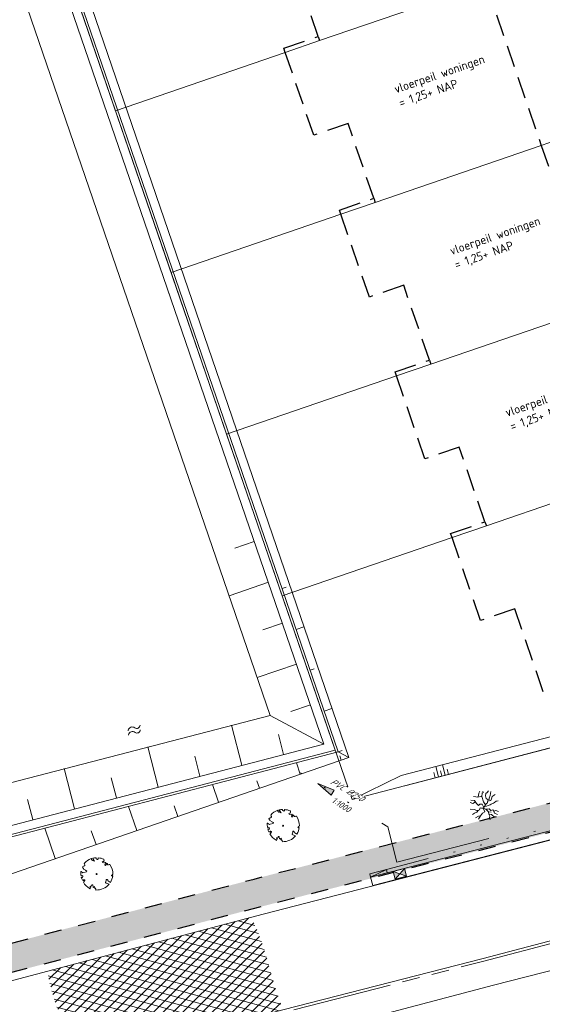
# Model space of a CAD drawing. Header units: metres. Extents: x 264570 to 266133, y 576109 to 577454.
# Tile 46 of 128: x 265421 to 265451, y 576712 to 576769. Entities that reach past the tile are written whole.
import ezdxf
from ezdxf.enums import TextEntityAlignment as Align

# ---------------------------------------------------------------- set-up
doc = ezdxf.new("R2010")
doc.units = ezdxf.units.M
doc.set_wipeout_variables(frame=1)
for name, pattern in [('B-WE-RI-HWA_PVC_160-G', [10, 5.5, -4.5]), ('B-WE-RI-HWA_PVC_250-G', [10, 2.5, -2.25, 0, -1.5, 0, -1.5, 0, -2.25]), ('B-WE-VH-KANTOPSLUITING_TROTTOIRBAND_[AFMETING1]-G', [10, 5.75, -0.75, 1, -0.75, 1, -0.75]), ('B-WE-VH-KANTOPSLUITING_TROTTOIRBAND_RWS_[AFMETINGEN1]-G', [10, 2.5, -1.5, 0, -1.5, 0, -1.5, 0, -1.5, 0, -1.5]), ('DASHED', [19.05, 12.7, -6.35]), ('NLCS-HIDDEN', [4, 2, -2])]:
    doc.linetypes.add(name, pattern=pattern)
for name, color, linetype, lineweight in [('B-OI-RI-HWA_KOLK-S', 252, 'Continuous', 9), ('B-WE-GK-BESCHOEIING-TYPE_1-G', 252, 'B-WE-GK-BESCHOEIING_TYPE_1-G', 15), ('B-WE-GR-BOOM-S', 252, 'Continuous', 15), ('B-WE-GW-TALUDARCERING_KORT-G', 252, 'Continuous', 15), ('B-WE-GW-TALUDARCERING_LANG-G', 252, 'Continuous', 15), ('B-WE-KG-GRENS_KADASTRAAL-G', 252, 'KG-KADASTRAAL', 18), ('B-WE-KL-TRACE-A', 252, 'Continuous', 13), ('B-WE-KL-TRACE-GD', 252, 'NLCS-HIDDEN', 25), ('B-WE-OG-TOPOGRAFIE-G', 252, 'Continuous', 15), ('B-WE-OG-TOPOGRAFIE-S', 252, 'Continuous', 18), ('B-WE-RI-HWA_PVC_160-G', 252, 'B-WE-RI-HWA_PVC_160-G', 18), ('B-WE-RI-HWA_PVC_250-G', 252, 'B-WE-RI-HWA_PVC_250-G', 18), ('B-WE-VH-KANTOPSLUITING_ELEMENT_VERLOOPBAND_11-22x25_19-22x16-G', 252, 'Continuous', 18), ('B-WE-VH-KANTOPSLUITING_TROTTOIRBAND_[AFMETINGEN1]-G', 252, 'B-WE-VH-KANTOPSLUITING_TROTTOIRBAND_[AFMETING1]-G', 18), ('B-WE-VH-KANTOPSLUITING_TROTTOIRBAND_RWS_11-22X25-G', 252, 'B-WE-VH-KANTOPSLUITING_TROTTOIRBAND_RWS_[AFMETINGEN1]-G', 18), ('B-WE-VH-VERHARDING_ASFALT-A', 252, 'Continuous', 18), ('B-XX-AL-T25', 252, 'Continuous', 9), ('T-WE-GR-TOEKOMSTIG-G', 3, 'DASHED', 25)]:
    doc.layers.add(name, color=color, linetype=linetype, lineweight=lineweight)
doc.layers.add('X-XX-RI-T18-200', color=7, linetype='Continuous', lineweight=18, true_color=0x656565)
doc.styles.add('NLCS-ISO-ANNOTATIVE-T25', font='NLCS-ISO.ttf', dxfattribs={"height": 2.5})
doc.styles.add('NLCS-ISO-ANNOTATIVE-T25 BESTAAND', font='NLCS-ISO.ttf', dxfattribs={"height": 2.5})
doc.styles.add('NLCS-ISO-ANNOTATIVE-T25-BOB', font='NLCS-ISO.ttf', dxfattribs={"oblique": 30, "height": 2.5})
doc.styles.get("Standard").update_dxf_attribs({"font": 'arial.ttf'})
doc.linetypes.add('B-WE-GK-BESCHOEIING_TYPE_1-G', pattern='A,7.5,[151,NLCS.shx,S=2,R=0,X=-0.25,Y=0.6],2.5', length=10)
doc.linetypes.add('KG-KADASTRAAL', pattern='A,5.5,-2,["K",Standard,S=1.8,R=0,X=0,Y=-0.9],-2,5.5,-2,[5,NLCS.shx,S=0.75,R=0,X=0,Y=0],-2', length=19)

# ---------------------------------------------------------------- blocks, each defined once
blk = doc.blocks.new('BOOM-S')
blk.add_lwpolyline([(0.4, 4.34), (0.41, 4.35), (0.41, 4.36), (0.42, 4.37), (0.43, 4.38), (0.44, 4.38), (0.44, 4.39), (0.45, 4.4), (0.46, 4.41), (0.46, 4.42), (0.47, 4.43), (0.47, 4.44), (0.48, 4.46), (0.48, 4.48), (0.47, 4.5), (0.47, 4.53), (0.44, 4.64, -0.52938), (0.49, 4.7, -0.087139), (2.05, 4.26, -0.372341), (2.11, 4.12), (2.17, 3.8), (2.01, 3.64), (1.84, 3.67), (1.63, 3.52), (1.71, 3.32), (1.92, 3.25), (2.5, 3.38), (2.64, 3.31), (2.63, 3.18), (2.5, 3.1), (2.38, 2.71), (2.53, 2.46), (2.92, 3.09, -0.504641), (3.14, 2.89, 0.331948), (3.27, 2.69, 0.282008), (3.68, 2.77), (3.65, 2.75, -0.512156), (3.84, 2.75, -0.16076), (4.7, -0.05), (4.59, -0.16), (4.59, -0.27), (4.48, -0.29), (4.5, -0.4), (4.33, -0.35), (4.28, -0.48), (4.48, -0.61), (4.55, -0.66), (4.66, -0.55, -0.106371), (4, -2.41), (3.42, -2.03), (3.31, -2.1), (3.24, -1.79), (3.03, -1.54), (2.79, -1.55), (2.79, -1.83), (2.61, -2.47), (2.64, -2.59), (2.77, -2.61), (3.62, -2.93, -0.236298), (-0.21, -4.62, 0.159625), (-0.32, -4.4, 0.350802), (-0.29, -4.17, -0.504641), (-0.55, -4.05), (-0.49, -3.84), (-0.6, -3.65), (-0.74, -3.67), (-0.76, -3.82), (-0.87, -3.88), (-1, -3.79), (-1.11, -3.2), (-1.19, -3.12), (-1.4, -3.13), (-1.46, -3.38), (-1.55, -3.41), (-1.63, -3.62), (-1.85, -3.5, 0.733583), (-1.77, -3.66, -0.861625), (-1.72, -3.81, 0.279978), (-1.88, -4.05), (-1.88, -4.06, -0.827056), (-2.04, -4.23, -0.116774), (-3.83, -2.36), (-3.79, -2.35), (-3.76, -2.34), (-3.74, -2.33), (-3.72, -2.32), (-3.71, -2.31), (-3.7, -2.3), (-3.69, -2.29), (-3.47, -2.01), (-3.47, -2), (-3.47, -1.99), (-3.46, -1.99), (-3.46, -1.98), (-3.46, -1.97), (-3.45, -1.96), (-3.45, -1.95), (-3.44, -1.94), (-3.44, -1.92), (-3.43, -1.91), (-3.42, -1.9), (-3.42, -1.88), (-3.41, -1.87), (-3.4, -1.85), (-3.39, -1.84), (-3.39, -1.82), (-3.38, -1.81), (-3.38, -1.79), (-3.38, -1.78), (-3.38, -1.77), (-3.38, -1.76), (-3.38, -1.75), (-3.38, -1.74), (-3.39, -1.73), (-3.4, -1.73), (-3.4, -1.72), (-3.41, -1.72), (-3.42, -1.72), (-3.43, -1.72), (-3.44, -1.72), (-3.45, -1.72), (-3.46, -1.71), (-3.47, -1.71), (-3.48, -1.71), (-3.49, -1.7), (-3.5, -1.69), (-3.52, -1.68), (-3.53, -1.67), (-3.54, -1.67), (-3.55, -1.66), (-3.56, -1.65), (-3.58, -1.64), (-3.59, -1.62), (-3.6, -1.61), (-3.83, -1.87), (-3.84, -1.86), (-3.85, -1.84), (-3.86, -1.83), (-3.87, -1.81), (-3.88, -1.8), (-3.89, -1.79), (-3.91, -1.78), (-3.94, -1.77), (-3.98, -1.78), (-4.04, -1.79), (-4.11, -1.81, -0.040997), (-4.42, -0.95), (-4.26, -0.97), (-4.11, -1.07), (-4.04, -1), (-3.95, -0.85), (-4.03, -0.72), (-3.99, -0.52), (-4.17, -0.51), (-4.29, -0.39), (-4.51, -0.53, -0.05814), (-4.6, 0.76), (-4.47, 0.74), (-3.96, 0.34), (-3.74, 0.41), (-2.88, 0.64), (-2.81, 0.92), (-3.14, 1.05), (-3.19, 1.16), (-3.8, 1.46), (-3.81, 1.63), (-4.02, 1.8), (-4.1, 1.97), (-3.96, 2.19), (-3.65, 2.24), (-3.36, 2.43), (-3.36, 2.62), (-3.54, 2.83), (-3.49, 2.92), (-3.56, 3.05, -0.13428), (-1.53, 4.46, -0.541727), (-1.47, 4.41), (-1.48, 4.28), (-1.48, 4.21), (-1.47, 4.16), (-1.46, 4.12), (-1.44, 4.09), (-1.42, 4.07), (-1.39, 4.05), (-1.37, 4.03), (-1.35, 4.02), (-1.33, 4), (-1.32, 3.99), (-1.3, 3.97), (-1.29, 3.96), (-1.27, 3.95), (-1.26, 3.94), (-1.24, 3.94), (-1.23, 3.94), (-1.21, 3.94), (-1.19, 3.95), (-1.17, 3.96), (-1.15, 3.97), (-1.14, 3.98), (-1.12, 3.99), (-1.1, 4), (-1.08, 4), (-1.06, 4.01), (-1.04, 4.01), (-1.02, 4.01), (-1, 4.02), (-0.98, 4.02), (-0.97, 4.02), (-0.95, 4.03), (-0.94, 4.04), (-0.92, 4.05), (-0.91, 4.06), (-0.9, 4.08), (-0.89, 3.99), (-0.87, 3.96), (-0.77, 3.8), (-0.56, 3.68), (-0.85, 4.16), (-0.85, 4.17), (-0.85, 4.18), (-0.84, 4.2), (-0.84, 4.21), (-0.85, 4.23), (-0.85, 4.24), (-0.86, 4.25), (-0.88, 4.27), (-0.9, 4.28), (-0.92, 4.3), (-0.94, 4.32), (-0.97, 4.35), (-1, 4.38), (-1.03, 4.42), (-1.11, 4.52, -0.543104), (-1.08, 4.59, -0.046766), (-0.22, 4.72, -0.385168), (-0.17, 4.68), (-0.14, 4.5), (-0.13, 4.45), (-0.11, 4.41), (-0.1, 4.38), (-0.08, 4.37), (-0.06, 4.36), (-0.04, 4.36), (-0.03, 4.36), (-0.01, 4.36), (0.01, 4.35), (0.02, 4.35), (0.04, 4.34), (0.06, 4.34), (0.07, 4.33), (0.09, 4.32), (0.1, 4.32), (0.11, 4.31), (0.13, 4.3), (0.14, 4.3), (0.15, 4.29), (0.17, 4.28), (0.18, 4.28), (0.19, 4.27), (0.19, 4.26), (0.2, 4.25), (0.21, 4.24), (0.21, 4.23), (0.22, 4.23), (0.22, 4.22), (0.23, 4.21), (0.23, 4.21), (0.24, 4.2), (0.25, 4.2), (0.26, 4.2), (0.27, 4.21), (0.28, 4.21), (0.29, 4.22), (0.3, 4.22), (0.31, 4.23), (0.32, 4.24), (0.33, 4.26), (0.34, 4.27), (0.35, 4.28), (0.36, 4.3), (0.37, 4.31), (0.38, 4.32), (0.39, 4.33)], format="xyb", close=True)
blk.add_circle((0, 0), 0.138)
blk = doc.blocks.new('STRUIK')
for p, q in [((-2.58, 2.82), (-3.17, 2.86)), ((-1.91, 2.66), (-1.76, 3.22)), ((-1.11, 2.93), (-1.91, 2.66)), ((-1.76, 3.22), (-1.64, 3.83)), ((-1.64, 3.83), (-1.4, 4.39)), ((-1.11, 2.93), (-0.77, 2.86)), ((-0.77, 2.86), (-0.7, 3.84)), ((-0.32, 1.38), (-0.77, 2.86)), ((-0.7, 3.84), (-0.45, 4.05)), ((-0.45, 4.05), (-0.5, 4.42)), ((0.27, 3.05), (0.38, 3.72)), ((0.48, 2.3), (0.27, 3.05)), ((0.38, 3.72), (0.7, 4.06)), ((0.7, 4.06), (1.09, 4.53)), ((1.6, 3.15), (1.34, 2.42)), ((1.6, 3.15), (1.79, 4.31)), ((2.22, 2.9), (1.98, 2.18)), ((3.03, 3.49), (2.22, 2.9)), ((-3.38, 0.86), (-4.13, 1.18)), ((-2.92, 1.75), (-4.01, 1.83)), ((-2.63, 1.31), (-3.38, 0.86)), ((-2.34, 0.88), (-2.92, 1.75)), ((-1.91, 2.66), (-2.58, 2.82)), ((-1.75, 0.28), (-2.34, 0.88)), ((-1.39, 0.65), (-1.75, 0.28)), ((-0.74, 0.65), (-1.39, 0.65)), ((-0.19, -0.25), (-0.74, 0.65)), ((-0.38, -0.51), (0, 0)), ((0.31, 0.49), (-0.32, 1.38)), ((0.08, 0.22), (0, 0)), ((0.59, 0.05), (0, 0)), ((0.31, 0.49), (0.08, 0.22)), ((0.53, 0.85), (0.31, 0.49)), ((1.03, 1.9), (0.48, 2.3)), ((0.81, 1.06), (0.53, 0.85)), ((1.05, 0.29), (0.59, 0.05)), ((0.86, 1.36), (0.81, 1.06)), ((1.03, 1.9), (0.86, 1.36)), ((1.37, 1.66), (0.93, 1.58)), ((1.3, 2.07), (1.03, 1.9)), ((1.6, 0.45), (1.05, 0.29)), ((1.34, 2.42), (1.3, 2.07)), ((1.76, 1.72), (1.37, 1.66)), ((1.94, 0.64), (1.6, 0.45)), ((1.98, 2.18), (1.76, 1.72)), ((2.28, 0.83), (1.94, 0.64)), ((2.56, 0.98), (2.28, 0.83)), ((2.9, 1.12), (2.56, 0.98)), ((3.38, 1.56), (2.9, 1.12)), ((3.94, 1.6), (3.38, 1.56)), ((-3.02, -0.85), (-4.2, -0.8)), ((-2.87, -1.89), (-3.54, -2.27)), ((-2.29, -1.14), (-3.02, -0.85)), ((-2.25, -1.63), (-2.87, -1.89)), ((-1.74, -2.76), (-2.63, -3.28)), ((-1.88, -1.2), (-2.29, -1.14)), ((-1.88, -1.2), (-2.25, -1.63)), ((-1.48, -0.98), (-1.88, -1.2)), ((-1.19, -2.66), (-1.74, -2.76)), ((-1.19, -2.66), (-1.74, -3.65)), ((-1.31, -0.41), (-1.48, -0.98)), ((-0.85, -0.52), (-1.31, -0.41)), ((-0.63, -1.97), (-1.19, -2.66)), ((-0.38, -0.51), (-0.85, -0.52)), ((0.05, -1.59), (-0.63, -1.97)), ((-0.38, -0.51), (0.36, -0.82)), ((-0.38, -0.51), (0.05, -1.59)), ((0.36, -0.82), (0.87, -0.77)), ((0.36, -0.82), (1.15, -1.59)), ((0.87, -0.77), (1.36, -0.7)), ((1.15, -1.59), (1.26, -2.22)), ((1.15, -1.59), (1.95, -1.62)), ((1.26, -2.22), (2, -2.29)), ((1.26, -2.22), (1.49, -2.8)), ((1.36, -0.7), (1.78, -1.14)), ((1.49, -2.8), (1.46, -3.18)), ((1.78, -1.14), (2.37, -0.92)), ((2, -2.29), (2.91, -3.04)), ((2.37, -0.92), (2.69, -1.34)), ((2.69, -1.34), (3.22, -1.19)), ((2.69, -1.34), (2.86, -1.9)), ((2.86, -1.9), (3.7, -2.33)), ((3.22, -1.19), (4.05, -1.43)), ((1.46, -3.18), (1.58, -3.89))]:
    blk.add_line(p, q)
at = {"lineweight": 30, "flags": 104}
blk.add_attdef('01', text='', height=1.8, dxfattribs=at).set_placement((3.6, 4.56), align=Align.TOP_LEFT)
blk = doc.blocks.new('*U38')
for p, q in [((-0.5, 0), (0, 0.1)), ((0, 0.1), (-0.5, 0.1)), ((-0.5, 0.1), (-0.5, 0)), ((-0.5, 0), (0, 0)), ((0, 0), (0, 0.1))]:
    blk.add_line(p, q)
blk = doc.blocks.new('SOG-TOPOGRAFIE_WATER-SO')
at = {"flags": 128}
for points in [[(-2.51, 0.56), (-2.43, 0.7, -0.538831), (-0.42, 0.73, 0.605168), (1.26, 0.93, -4.035705)], [(-2.88, -0.71), (-2.79, -0.57, -0.538831), (-0.79, -0.54, 0.605168), (0.89, -0.34, -4.035705)]]:
    blk.add_lwpolyline(points, format="xyb", dxfattribs=at)
blk = doc.blocks.new('*U43')
at = {"ltscale": 0.5}
blk.add_hatch(color=256, dxfattribs=at).paths.add_polyline_path([(-3.33, 0), (1.67, 0.83), (1.67, -0.83)])
blk.add_lwpolyline([(-3.33, 0), (1.67, 0.83), (1.67, -0.83)], close=True)
blk = doc.blocks.new('*U42')
blk.add_wipeout([(-1.125, 0.75), (1.125, 0.75), (1.125, -0.75), (-1.125, -0.75)])
h = blk.add_hatch(color=256)
h.dxf.hatch_style = 1
h.paths.add_polyline_path([(0, 0), (-1.125, 0.75), (-1.125, -0.75)])
h.paths.add_polyline_path([(1.125, -0.75), (1.125, 0.75), (0, 0)])
for p, q in [((-1.125, -0.75), (1.125, 0.75)), ((1.125, -0.75), (-1.125, 0.75))]:
    blk.add_line(p, q)
at = {"flags": 128}
blk.add_lwpolyline([(-1.125, -0.75), (1.125, -0.75), (1.125, 0.75), (-1.125, 0.75)], close=True, dxfattribs=at)

msp = doc.modelspace()

# ---------------------------------------------------------------- hatches: boundary and pattern name
at = {"layer": 'B-WE-KL-TRACE-A'}
h = msp.add_hatch(dxfattribs=at)
h.set_pattern_fill('DOTS', color=256, scale=0.5)
h.set_pattern_definition([(0, (265713.50372, 576754.34745), (0.079375, 0.15875), [0, -0.15875])])
h.paths.add_polyline_path([(265257.497, 576901.576), (265280.092, 576836.285), (265298.31, 576783.268), (265291.791, 576781.392), (265239.384, 576934.357), (265222.655, 576983.209), (265230.7, 576979.939), (265245.297, 576937.421), (265245.427, 576937.04)])
h.paths.add_polyline_path([(265223.141, 576984.793), (265219.917, 576993.606), (265211.971, 577028.584), (265210.547, 577042.097), (265222.786, 577002.989), (265229.989, 576982.009)])
h.paths.add_polyline_path([(265207.488, 577055.376), (265208.876, 577042.208), (265202.774, 577069.069)])
h.paths.add_polyline_path([(265194.59, 577097.909), (265209.11, 577055.736), (265209.669, 577050.426), (265224.354, 577003.504), (265246.856, 576937.963), (265259.058, 576902.111), (265281.655, 576836.813), (265331.28, 576692.401), (265402.247, 576711.023), (265417.831, 576715.057), (265434.246, 576719.393), (265450.777, 576723.65), (265466.98, 576727.876), (265483.558, 576732.243), (265517.748, 576741.103), (265533.987, 576745.376), (265551.26, 576749.845), (265566.674, 576753.911), (265582.241, 576757.871), (265589.311, 576759.685), (265591.043, 576760.329), (265486.412, 577064.17), (265488.303, 577064.821), (265593.602, 576759.04), (265591.727, 576758.343), (265591.58, 576758.769), (265589.803, 576758.108), (265582.65, 576756.272), (265567.088, 576752.314), (265551.677, 576748.248), (265534.403, 576743.779), (265518.165, 576739.506), (265483.975, 576730.646), (265467.398, 576726.28), (265451.191, 576722.053), (265434.662, 576717.796), (265418.248, 576713.46), (265402.664, 576709.426), (265330.216, 576690.416), (265298.846, 576781.706), (265290.739, 576779.372), (265237.824, 576933.823), (265212.508, 577007.744), (265210.34, 577028.314), (265197.8, 577083.516), (265193.03, 577097.371)])
at = {"layer": 'B-WE-VH-VERHARDING_ASFALT-A'}
h = msp.add_hatch(dxfattribs=at)
h.set_pattern_fill('AVH-ASFALT', color=256, scale=2, angle=355.6483, style=0, pattern_type=2)
h.set_pattern_definition([(344.6017449, (53091.7779, 115408.78747), (0.1062107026, 0.38564139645), []), (44.6017449, (53091.7779, 115408.78747), (-0.28086989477, 0.28480186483), [])])
edge = h.paths.add_edge_path()
edge.add_line((265432.069, 576710.828), (265435.904, 576711.812))
edge.add_arc((265470.873, 576724.136), 37.077, 194.8697, 199.4139, ccw=False)
edge.add_arc((265422.114, 576711.19), 13.372, 14.8697, 26.5899)
edge.add_line((265434.071, 576717.175), (265422.28, 576714.06))
edge.add_arc((265434.53, 576716.229), 12.441, 190.0428, 201.7325)
edge.add_arc((265431.448, 576715.001), 9.123, 201.7325, 208.682)
edge.add_arc((265412.68, 576704.734), 12.269, 19.322, 28.682, ccw=False)
edge.add_line((265424.259, 576708.793), (265432.069, 576710.828))

# ---------------------------------------------------------------- linework, layer by layer
at = {"layer": 'B-WE-GK-BESCHOEIING-TYPE_1-G', "ltscale": 0.6}
msp.add_lwpolyline([(265419.509, 576721.797), (265438.937, 576726.851), (265421, 576779.083), (265449.373, 576788.827), (265446.45, 576797.339), (265418.077, 576787.595), (265394.691, 576855.691), (265423.065, 576865.435), (265420.141, 576873.947), (265391.768, 576864.203), (265374.878, 576913.384), (265407.171, 576924.492)], dxfattribs=at)
at = {"layer": 'B-WE-GW-TALUDARCERING_KORT-G', "flags": 128}
for points in [[(265444.717, 576725.253), (265444.639, 576725.553)], [(265445.104, 576725.354), (265445.026, 576725.654)], [(265445.491, 576725.454), (265445.413, 576725.754)]]:
    msp.add_lwpolyline(points, dxfattribs=at)
at = {"layer": 'B-WE-GW-TALUDARCERING_LANG-G', "flags": 128}
for points in [[(265434.259, 576738.933), (265433.124, 576738.543)], [(265435.071, 576736.569), (265432.801, 576735.789)], [(265436.095, 576736.288), (265435.871, 576736.211)], [(265435.883, 576734.204), (265434.748, 576733.814)], [(265437.128, 576734), (265436.683, 576733.847)], [(265436.695, 576731.84), (265434.425, 576731.06)], [(265437.716, 576731.558), (265437.495, 576731.482)], [(265437.507, 576729.475), (265436.372, 576729.085)], [(265438.748, 576729.269), (265438.307, 576729.118)], [(265433.535, 576725.978), (265432.931, 576728.301)], [(265435.955, 576726.607), (265435.653, 576727.769)], [(265428.696, 576724.719), (265428.092, 576727.042)], [(265431.116, 576725.349), (265430.814, 576726.51)], [(265439.338, 576726.829), (265439.119, 576726.753)], [(265439.281, 576726.28), (265439.2, 576726.517)], [(265436.918, 576725.464), (265436.691, 576726.122)], [(265444.91, 576725.303), (265444.754, 576725.904)], [(265445.297, 576725.404), (265445.141, 576726.004)], [(265423.857, 576723.461), (265423.253, 576725.783)], [(265426.277, 576724.09), (265425.975, 576725.251)], [(265432.191, 576723.834), (265431.838, 576724.859)], [(265434.555, 576724.649), (265434.41, 576725.07)], [(265421.438, 576722.831), (265421.136, 576723.993)], [(265427.465, 576722.203), (265426.984, 576723.597)], [(265429.828, 576723.019), (265429.619, 576723.623)], [(265422.738, 576720.573), (265422.13, 576722.334)], [(265425.101, 576721.388), (265424.829, 576722.177)]]:
    msp.add_lwpolyline(points, dxfattribs=at)
at = {"layer": 'B-WE-KG-GRENS_KADASTRAAL-G', "ltscale": 0.5}
for p, q in [((265426.224, 576763.87), (265420.995, 576779.097)), ((265438.037, 576767.927), (265447.646, 576771.226)), ((265436.051, 576767.244), (265438.037, 576767.927)), ((265426.224, 576763.87), (265436.051, 576767.244)), ((265429.44, 576754.507), (265426.224, 576763.87)), ((265456.454, 576763.784), (265450.862, 576761.863)), ((265450.862, 576761.863), (265441.253, 576758.563)), ((265441.253, 576758.563), (265439.266, 576757.881)), ((265439.266, 576757.881), (265429.44, 576754.507)), ((265432.655, 576745.143), (265429.44, 576754.507)), ((265454.077, 576752.5), (265444.468, 576749.2)), ((265444.468, 576749.2), (265442.482, 576748.518)), ((265442.482, 576748.518), (265432.655, 576745.143)), ((265432.655, 576745.143), (265435.871, 576735.78)), ((265457.293, 576743.137), (265447.684, 576739.837)), ((265447.684, 576739.837), (265445.697, 576739.155)), ((265445.697, 576739.155), (265435.871, 576735.78)), ((265435.871, 576735.78), (265439.915, 576724.005)), ((265439.915, 576724.005), (265467.645, 576731.212))]:
    msp.add_line(p, q, dxfattribs=at)
at = {"layer": 'B-WE-KL-TRACE-GD', "ltscale": 0.5, "flags": 128}
msp.add_lwpolyline([(265194.59, 577097.909), (265209.11, 577055.736), (265209.669, 577050.426), (265224.354, 577003.504), (265246.856, 576937.963), (265259.058, 576902.111), (265281.655, 576836.813), (265331.28, 576692.401), (265402.247, 576711.023), (265417.831, 576715.057), (265434.246, 576719.393), (265450.777, 576723.65), (265466.98, 576727.876), (265483.558, 576732.243), (265517.748, 576741.103), (265533.987, 576745.376), (265551.26, 576749.845), (265566.674, 576753.911), (265582.241, 576757.871), (265589.311, 576759.685), (265591.043, 576760.329), (265486.412, 577064.17), (265488.303, 577064.821), (265593.602, 576759.04), (265591.727, 576758.343), (265591.58, 576758.769), (265589.803, 576758.108), (265582.65, 576756.272), (265567.088, 576752.314), (265551.677, 576748.248), (265534.403, 576743.779), (265518.165, 576739.506), (265483.975, 576730.646), (265467.398, 576726.28), (265451.191, 576722.053), (265434.662, 576717.796), (265418.248, 576713.46), (265402.664, 576709.426), (265330.216, 576690.416), (265298.846, 576781.706), (265290.739, 576779.372), (265237.824, 576933.823), (265212.508, 577007.744), (265210.34, 577028.314), (265197.8, 577083.516), (265193.03, 577097.371)], close=True, dxfattribs=at)
at = {"layer": 'B-WE-OG-TOPOGRAFIE-G'}
for p, q in [((265459.472, 576724.275), (265440.985, 576719.508)), ((265459.822, 576723.849), (265441.109, 576719.023))]:
    msp.add_line(p, q, dxfattribs=at)
for points in [[(265418.574, 576724.551), (265435.178, 576728.869), (265417.315, 576780.884), (265445.689, 576790.628), (265444.649, 576793.654), (265416.276, 576783.91), (265391.006, 576857.492), (265419.38, 576867.236), (265418.341, 576870.263), (265389.967, 576860.519), (265371.194, 576915.184), (265406.228, 576927.234)], [(265419.383, 576722.281), (265438.289, 576727.199), (265420.365, 576779.393), (265448.738, 576789.137), (265446.14, 576796.704), (265417.766, 576786.96), (265394.056, 576856.002), (265422.429, 576865.746), (265419.831, 576873.312), (265391.457, 576863.568), (265374.243, 576913.694), (265407.009, 576924.965)], [(265407.217, 576924.359), (265375.056, 576913.297), (265391.855, 576864.381), (265420.228, 576874.125), (265423.242, 576865.348), (265394.869, 576855.604), (265418.164, 576787.773), (265446.537, 576797.517), (265449.551, 576788.74), (265421.178, 576778.996), (265439.119, 576726.753), (265419.554, 576721.664)], [(265407.379, 576923.887), (265375.691, 576912.987), (265392.476, 576865.652), (265420.849, 576875.396), (265424.513, 576864.727), (265395.526, 576855.283), (265418.785, 576789.043), (265447.158, 576798.787), (265450.822, 576788.119), (265421.834, 576778.675), (265439.719, 576726.431), (265418.565, 576719.133)], [(265349.44, 576689.183), (265349.44, 576689.183), (265351.856, 576689.823), (265367.272, 576693.991), (265382.625, 576697.953), (265398.729, 576702.158), (265415.851, 576706.603), (265432.069, 576710.828), (265447.506, 576714.788), (265465.315, 576719.486), (265503.392, 576729.393), (265520.031, 576733.663), (265537.768, 576738.335), (265556.507, 576743.289), (265573.448, 576747.602), (265590.669, 576752.063), (265592.801, 576752.633)], [(265599.571, 576750.607), (265597.23, 576752.105), (265597.012, 576752.192), (265596.79, 576752.268), (265596.565, 576752.334), (265596.337, 576752.39), (265595.991, 576752.453), (265595.606, 576752.496), (265595.536, 576752.486), (265592.801, 576752.633), (265590.669, 576752.063), (265573.448, 576747.602), (265556.507, 576743.289), (265537.768, 576738.335), (265520.031, 576733.663), (265503.392, 576729.393), (265465.315, 576719.486), (265447.506, 576714.788), (265432.069, 576710.828), (265415.851, 576706.603), (265398.729, 576702.158), (265382.625, 576697.953), (265367.272, 576693.991), (265351.856, 576689.823)], [(265593.183, 576750.986), (265574.034, 576746.055), (265557.09, 576741.584), (265538.253, 576736.759), (265520.435, 576732.082), (265503.991, 576727.837), (265483.95, 576722.614), (265466.016, 576717.82), (265448.094, 576713.251), (265432.602, 576709.164), (265416.288, 576704.938), (265399.362, 576700.612), (265383.146, 576696.272), (265367.913, 576692.277), (265352.165, 576688.21)], [(265418.362, 576713.025), (265434.776, 576717.361), (265451.304, 576721.617), (265467.512, 576725.845), (265484.089, 576730.211)], [(265435.178, 576728.869), (265438.289, 576727.199)], [(265439.119, 576726.753), (265439.719, 576726.431)], [(265352.165, 576688.21), (265367.913, 576692.277), (265383.146, 576696.272), (265383.146, 576696.272), (265399.362, 576700.612), (265399.362, 576700.612), (265416.288, 576704.938), (265432.602, 576709.164), (265432.602, 576709.164), (265448.094, 576713.251), (265448.094, 576713.251), (265466.016, 576717.82), (265483.95, 576722.614)]]:
    msp.add_lwpolyline(points, dxfattribs=at)
at = {"layer": 'B-WE-OG-TOPOGRAFIE-G', "flags": 128}
for points in [[(265422.034, 576861.909), (265443.471, 576799.488), (265448.313, 576801.151), (265453.185, 576786.964), (265448.929, 576785.502), (265467.579, 576731.195), (265442.962, 576724.797)], [(265447.729, 576787.086), (265466.775, 576731.627), (265442.761, 576725.385)], [(265442.761, 576725.385), (265439.915, 576724.005)], [(265440.985, 576719.508), (265441.109, 576719.023)]]:
    msp.add_lwpolyline(points, dxfattribs=at)
at = {"layer": 'B-WE-RI-HWA_PVC_160-G', "flags": 128}
msp.add_lwpolyline([(265442.5, 576720.37), (265459.453, 576724.742), (265459.651, 576724.666), (265459.807, 576724.32), (265459.732, 576724.121), (265459.493, 576724.031)], dxfattribs=at)
at = {"layer": 'B-WE-RI-HWA_PVC_250-G', "flags": 128}
msp.add_lwpolyline([(265442.5, 576720.37), (265441.979, 576722.413), (265435.73, 576726.297)], dxfattribs=at)
at = {"layer": 'B-WE-VH-KANTOPSLUITING_TROTTOIRBAND_[AFMETINGEN1]-G', "ltscale": 0.99999, "flags": 128}
msp.add_lwpolyline([(265349.478, 576689.038), (265351.895, 576689.678), (265367.31, 576693.846), (265382.663, 576697.808), (265398.767, 576702.013), (265415.889, 576706.458), (265432.107, 576710.683), (265447.544, 576714.643), (265465.353, 576719.341), (265503.43, 576729.248), (265520.069, 576733.518), (265537.806, 576738.19), (265556.545, 576743.144), (265573.485, 576747.457), (265590.707, 576751.918), (265592.84, 576752.488)], dxfattribs=at)
at = {"layer": 'B-WE-VH-KANTOPSLUITING_TROTTOIRBAND_RWS_11-22X25-G', "flags": 128}
msp.add_lwpolyline([(265441.902, 576719.952), (265459.422, 576724.468)], dxfattribs=at)
at = {"layer": 'T-WE-GR-TOEKOMSTIG-G', "ltscale": 0.1}
for p, q in [((265437.956, 576768.163), (265436.47, 576772.49)), ((265447.646, 576771.226), (265450.862, 576761.863)), ((265435.97, 576767.481), (265437.956, 576768.163)), ((265437.956, 576768.163), (265438.037, 576767.927)), ((265436.051, 576767.244), (265435.97, 576767.481)), ((265437.699, 576762.445), (265436.051, 576767.244)), ((265439.685, 576763.127), (265437.699, 576762.445)), ((265441.171, 576758.8), (265439.685, 576763.127)), ((265450.862, 576761.863), (265454.077, 576752.5)), ((265439.185, 576758.118), (265441.171, 576758.8)), ((265441.171, 576758.8), (265441.253, 576758.563)), ((265439.266, 576757.881), (265439.185, 576758.118)), ((265440.915, 576753.081), (265439.266, 576757.881)), ((265442.901, 576753.763), (265440.915, 576753.081)), ((265444.387, 576749.436), (265442.901, 576753.763)), ((265442.401, 576748.754), (265444.387, 576749.436)), ((265444.387, 576749.436), (265444.468, 576749.2)), ((265442.482, 576748.518), (265442.401, 576748.754)), ((265444.13, 576743.718), (265442.482, 576748.518)), ((265446.116, 576744.4), (265444.13, 576743.718)), ((265447.602, 576740.073), (265446.116, 576744.4)), ((265445.616, 576739.391), (265447.602, 576740.073)), ((265447.602, 576740.073), (265447.684, 576739.837)), ((265445.697, 576739.155), (265445.616, 576739.391)), ((265447.346, 576734.355), (265445.697, 576739.155)), ((265449.332, 576735.037), (265447.346, 576734.355)), ((265450.98, 576730.237), (265449.332, 576735.037))]:
    msp.add_line(p, q, dxfattribs=at)

# ---------------------------------------------------------------- block references
at = {"layer": 'B-WE-GR-BOOM-S', "xscale": 0.2, "yscale": 0.2, "zscale": 0.2}
for name, p in [('STRUIK', (265447.582, 576723.592)), ('BOOM-S', (265435.925, 576722.48)), ('BOOM-S', (265425.134, 576719.682))]:
    msp.add_blockref(name, p, dxfattribs=at)
at = {"layer": 'B-WE-OG-TOPOGRAFIE-S', "xscale": 0.2, "yscale": 0.2, "zscale": 0.2, "rotation": 18.93095393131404}
msp.add_blockref('SOG-TOPOGRAFIE_WATER-SO', (265427.472, 576728.037), dxfattribs=at)
at = {"layer": 'B-WE-VH-KANTOPSLUITING_ELEMENT_VERLOOPBAND_11-22x25_19-22x16-G', "xscale": 1.999999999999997, "yscale": 1.999999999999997, "zscale": 1.999999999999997, "rotation": 14.45905684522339}
msp.add_blockref('*U38', (265441.952, 576719.758), dxfattribs=at)
at = {"layer": 'B-XX-AL-T25', "ltscale": 0.99999, "xscale": 0.2, "yscale": 0.2, "zscale": 0.2, "rotation": 328.1341614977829}
msp.add_blockref('*U43', (265438.507, 576724.571), dxfattribs=at)

# ---------------------------------------------------------------- next in the draw order: block references
at = {"layer": 'B-OI-RI-HWA_KOLK-S', "xscale": -0.3, "yscale": 0.3, "zscale": 0.3, "rotation": 14.52805754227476}
msp.add_blockref('*U42', (265442.674, 576719.691), dxfattribs=at)

# ---------------------------------------------------------------- next in the draw order: texts
at = {"layer": 'B-XX-AL-T25', "char_height": 0.5, "attachment_point": 1, "rotation": 18.9534, "style": 'NLCS-ISO-ANNOTATIVE-T25', "bg_fill": 3, "box_fill_scale": 1.15, "bg_fill_color": 256, "bg_fill_transparency": 0}
for insert in [(265442.289, 576765.339), (265445.505, 576755.976), (265448.72, 576746.612)]:
    msp.add_mtext_dynamic_manual_height_columns('\\pxt6;vloerpeil woningen\\P\\pt11;= 1,25+ NAP', width=5.85002, gutter_width=9, heights=[0], dxfattribs=dict(at, insert=insert))
at = {"layer": 'X-XX-RI-T18-200', "ltscale": 0.5, "insert": (265438.893, 576724.16), "char_height": 0.36, "attachment_point": 1, "rotation": 327.6895, "style": 'NLCS-ISO-ANNOTATIVE-T25 BESTAAND', "bg_fill": 3, "box_fill_scale": 1.15, "bg_fill_color": 256, "bg_fill_transparency": 0}
msp.add_mtext('{\\fNLCS-ISO|b0|i1|c0|p34;1:1000}', dxfattribs=at)

# ---------------------------------------------------------------- next in the draw order: texts
at = {"layer": 'X-XX-RI-T18-200', "ltscale": 0.5, "insert": (265439.616, 576724.55, 0.2), "char_height": 0.36, "attachment_point": 5, "rotation": 329.3908, "style": 'NLCS-ISO-ANNOTATIVE-T25-BOB', "bg_fill": 3, "box_fill_scale": 1, "bg_fill_color": 256, "bg_fill_transparency": 0}
msp.add_mtext('\\A1;PVC %%C250', dxfattribs=at)

doc.saveas('drawing.dxf')
